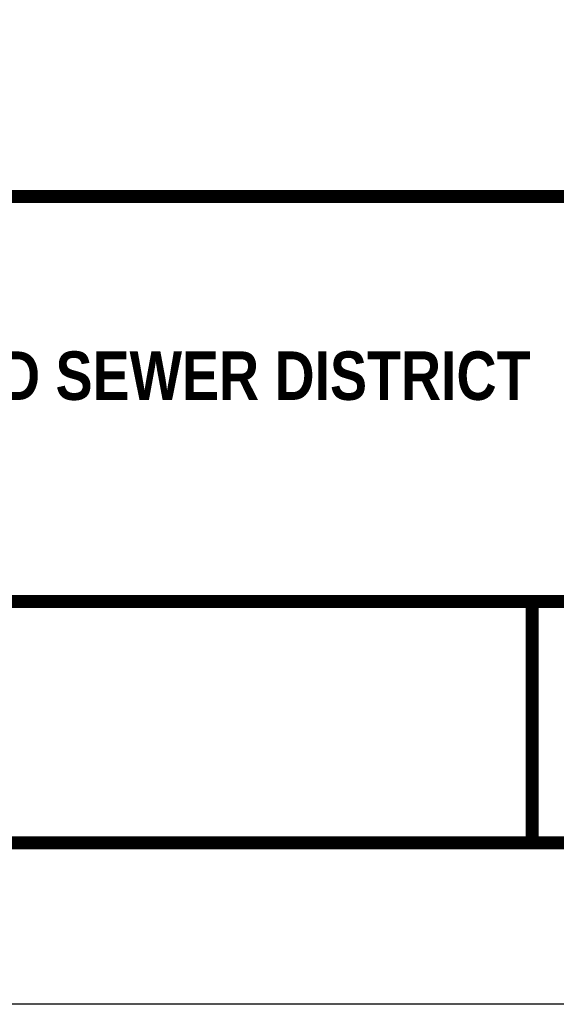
# Model space of a CAD drawing. Extents: x -1.7 to 6.8, y -10.3 to 0.7.
# Tile 6 of 172: x 3.2 to 4.9, y -10.3 to -7.2. Entities that reach past the tile are written whole.
import ezdxf
from ezdxf.enums import TextEntityAlignment as Align

# ---------------------------------------------------------------- set-up
doc = ezdxf.new("R2010")
doc.units = 0
doc.header["$MEASUREMENT"] = 0
doc.layers.get('DEFPOINTS').update_dxf_attribs({"linetype": 'CONTINUOUS'})
doc.layers.add('BORDER', color=7, linetype='CONTINUOUS')
doc.layers.add('TEXT', color=255, linetype='CONTINUOUS')
doc.styles.add('TECHNICAL', font='techb___.ttf')

msp = doc.modelspace()

# ---------------------------------------------------------------- linework, layer by layer
at = {"layer": 'BORDER', "const_width": 0.04}
msp.add_lwpolyline([(-1.2088, -9.7916), (-1.2088, 0.2084), (6.2912, 0.2084), (6.2912, -9.7916)], close=True, dxfattribs=at)
for points in [[(-1.2088, -7.79161), (6.2912, -7.79161)], [(-1.2088, -9.04488), (6.2912, -9.04488)], [(4.79121, -9.04488), (4.79121, -9.7916)]]:
    msp.add_lwpolyline(points, dxfattribs=at)
at = {"layer": 'DEFPOINTS', "color": 3, "ltscale": 2}
msp.add_lwpolyline([(-1.7088, -10.2916), (-1.7088, 0.7084), (6.7912, 0.7084), (6.7912, -10.2916)], close=True, dxfattribs=at)

# ---------------------------------------------------------------- texts
at = {"layer": 'TEXT', "color": 7, "style": 'TECHNICAL'}
msp.add_text('BELMONT COUNTY WATER AND SEWER DISTRICT', height=0.15, dxfattribs=at).set_placement((4.78593, -8.34627), align=Align.MIDDLE_RIGHT)
msp.add_text('BELMONT COUNTY, OHIO', height=0.1203954, dxfattribs=at).set_placement((1.39607, -8.61984))

doc.saveas('drawing.dxf')
